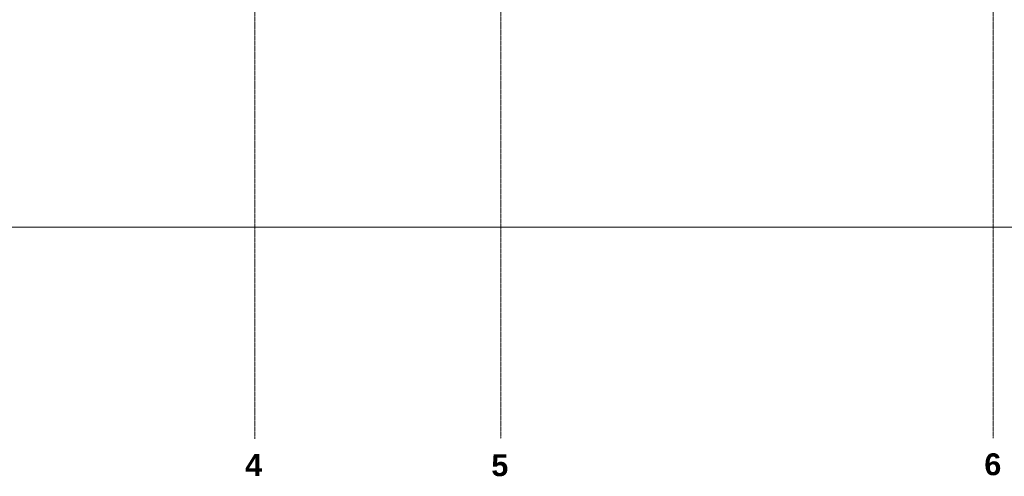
# Model space of a CAD drawing. Header units: millimetres. Extents: x -8838 to 31257, y -6224 to 3754.
# Tile 24 of 185: x -1817 to -377, y -6224 to -5556. Entities that reach past the tile are written whole.
import ezdxf
from ezdxf.enums import TextEntityAlignment as Align

# ---------------------------------------------------------------- set-up
doc = ezdxf.new("R2010")
doc.units = ezdxf.units.MM
doc.header["$LTSCALE"] = 10
doc.header["$MEASUREMENT"] = 0
doc.linetypes.add('rzut 2 pietra$0$ArchiTECH.PC 5. Line Type', pattern=[0.0053, 0.003, -0.001, 0.0003, -0.001])
doc.layers.add('_Etapy_opis', color=7, linetype='CONTINUOUS', lineweight=18)
doc.layers.add('IS_ARCH', color=254, linetype='CONTINUOUS', lineweight=18)
doc.styles.add('rzut 2 pietra$0$ArchiTECHStyle2', font='arialbd.ttf', dxfattribs={"height": 0.192})

msp = doc.modelspace()

# ---------------------------------------------------------------- linework, layer by layer
at = {"layer": '_Etapy_opis', "color": 3}
msp.add_lwpolyline([(3387.8, -3694.2), (-3457.8, -3694.2), (-3457.8, -5859.5), (4191.2, -5859.5), (4191.2, -3961.3), (3489.6, -3961.2), (3387.8, -3694.2)], dxfattribs=at)
at = {"layer": 'IS_ARCH', "linetype": 'rzut 2 pietra$0$ArchiTECH.PC 5. Line Type'}
for p, q in [((-1472.5, -3085.1), (-1472.8, -6169.3)), ((-1113.3, -3084.3), (-1112.8, -6169)), ((-392.5, -3084.3), (-392.8, -6168.5))]:
    msp.add_line(p, q, dxfattribs=at)

# ---------------------------------------------------------------- texts
at = {"layer": 'IS_ARCH', "style": 'rzut 2 pietra$0$ArchiTECHStyle2'}
for s, p in [('4', (-1486.9, -6233.3)), ('5', (-1126.9, -6233.6)), ('6', (-405.9, -6232.2))]:
    msp.add_text(s, height=32, dxfattribs=at).set_placement(p, align=Align.BOTTOM_LEFT)

doc.saveas('drawing.dxf')
